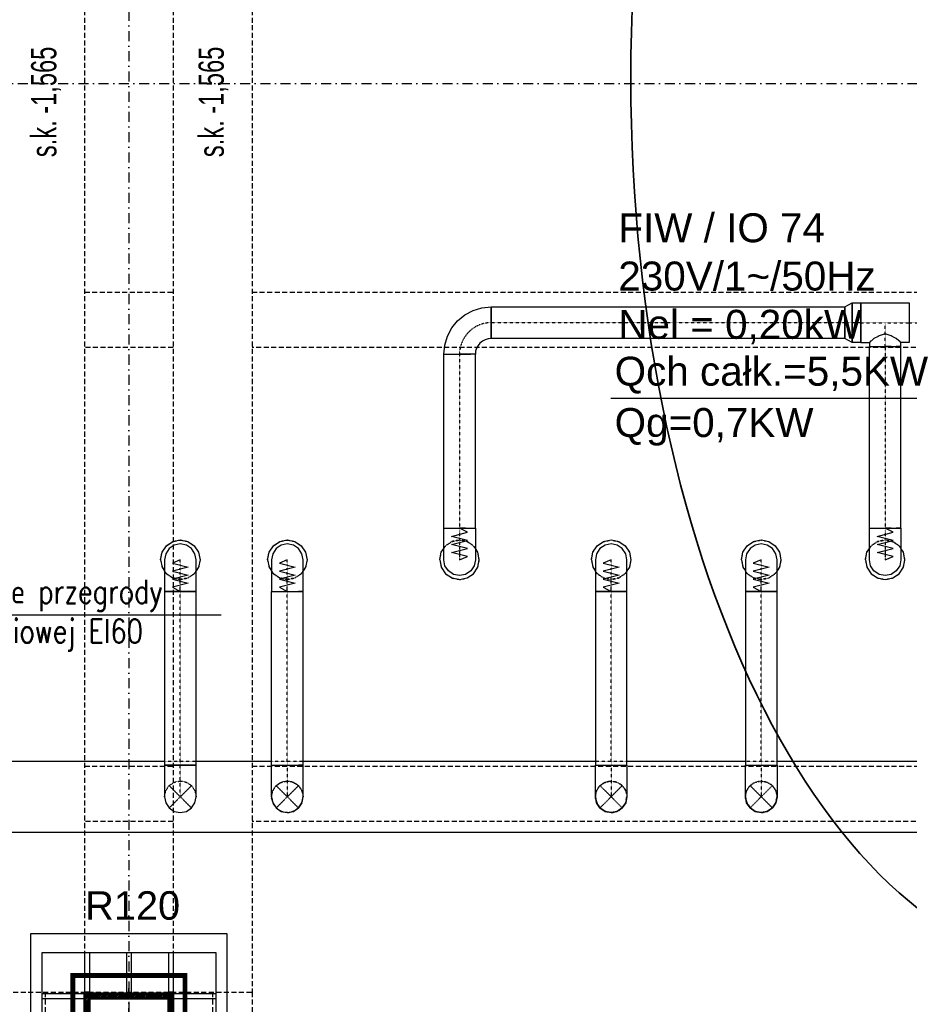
# Model space of a CAD drawing. Header units: centimetres. Extents: x -10729 to 144862, y -4437 to 43656.
# Tile 121 of 148: x 10991 to 11554, y 8617 to 9240. Entities that reach past the tile are written whole.
import ezdxf

# ---------------------------------------------------------------- set-up
doc = ezdxf.new("R2010")
doc.units = ezdxf.units.CM
doc.header["$LTSCALE"] = 0.1
for name, pattern in [('CADVENT_CENTERLINE', [9.9, 7.4, -1, 0.5, -1]), ('CADVENT_HIDDEN', [0.8, 0.25, -0.55]), ('Kondygnacja  -0_5$0$HIDDEN', [9.525, 6.35, -3.175]), ('Kondygnacja  -0_5$0$HIDDEN2', [4.7625, 3.175, -1.5875]), ('Osie rzutów$0$DASHDOT2', [12.7, 6.35, -3.175, 0, -3.175])]:
    doc.linetypes.add(name, pattern=pattern)
doc.layers.get('0').update_dxf_attribs({"color": 8})
doc.layers.add('AU Strefa obsługiwana', color=90, linetype='Continuous', lineweight=35)
for name, color, linetype in [('bgde-nawiewCEN', 7, 'Continuous'), ('bgde-nawiewDETAILS', 1, 'Continuous'), ('bgde-nawiewEXP', 1, 'Continuous'), ('bgde-nawiewHIDDEN', 1, 'Continuous'), ('bgde_opis urządzen', 6, 'Continuous'), ('Kondygnacja  -0_5$0$ARCH_INFO_ODPORNOŚĆ OGNIOWA', 8, 'Continuous'), ('Kondygnacja  -0_5$0$ARCH_INFO_OPISY', 8, 'Continuous'), ('Kondygnacja  -0_5$0$ARCH_KONSTR_POWYŻEJ RZUTU', 8, 'Kondygnacja  -0_5$0$HIDDEN'), ('Kondygnacja  -0_5$0$ARCH_KONSTR_POWYŻEJ RZUTU_IST', 8, 'Kondygnacja  -0_5$0$HIDDEN2'), ('Kondygnacja  -0_5$0$ARCH_OKŁADZINA', 8, 'Continuous'), ('Kondygnacja  -0_5$0$ARCH_SŁUPY', 8, 'Continuous'), ('Osie rzutów$0$ARCH_INFO_OSIE_IST', 8, 'Osie rzutów$0$DASHDOT2'), ('Osie rzutów$0$ARCH_INFO_OSIE_OPISY_IST', 8, 'Continuous')]:
    doc.layers.add(name, color=color, linetype=linetype)
doc.layers.add('Kondygnacja  -0_5$0$ARCH_KONSTRUKCJA_NIEWIDOCZNA', color=8, linetype='Continuous', plot=False)
doc.styles.add('Arial', font='ARIAL.TTF')
doc.styles.add('Kondygnacja  -0_5$0$Arial', font='ARIAL.TTF')
doc.styles.add('Kondygnacja  -0_5$0$BIKTS', font='bikromsw.shx', dxfattribs={"width": 0.8})
doc.styles.add('Kondygnacja  -0_5$0$ROMANS-50-CM', font='romans.shx', dxfattribs={"width": 0.8, "height": 10})
doc.styles.add('Kondygnacja  -0_5$0$Standard', font='txt')
doc.dimstyles.new('Kondygnacja  -0_5$0$ISO-25', dxfattribs={"dimtxt": 2.5, "dimasz": 2.5, "dimexe": 1.25, "dimexo": 0.625, "dimtad": 1, "dimtxsty": 'Kondygnacja  -0_5$0$Standard', "dimcen": 2.5, "dimadec": 0, "dimazin": 0, "dimtfac": 1, "dimtmove": 0, "dimatfit": 3, "dimfxl": 0, "dimarcsym": 0})
pattern_1 = [(45, (-1133.3117, -3177.9858), (-0.6735192, 0.6735192), [])]

# ---------------------------------------------------------------- blocks, each defined once
blk = doc.blocks.new('Osie rzutów')
at = {"layer": 'Osie rzutów$0$ARCH_INFO_OSIE_IST', "ltscale": 10}
for p, q in [((11060, 12510), (11060, 4623.26)), ((4436.04, 9200), (15156.54, 9200)), ((11060, 8570), (11060, 8630))]:
    blk.add_line(p, q, dxfattribs=at)
blk = doc.blocks.new('Kondygnacja  -0_5$0$_Dot')
at = {"color": 0, "linetype": 'ByBlock', "lineweight": -2}
blk.add_line((-0.5, 0), (-1, 0), dxfattribs=at)
at = {"color": 0, "linetype": 'ByBlock', "const_width": 0.5}
blk.add_lwpolyline([(-0.25, 0, 1), (0.25, 0, 1)], format="xyb", close=True, dxfattribs=at)
blk = doc.blocks.new('Kondygnacja  -0_5$0$słup_kwadrat')
at = {"layer": 'Kondygnacja  -0_5$0$ARCH_SŁUPY', "lineweight": 40}
h = blk.add_hatch(dxfattribs=at)
h.set_pattern_fill('ANSI31', color=256, scale=0.3, style=0)
h.set_pattern_definition(pattern_1)
h.paths.add_polyline_path([(36, 34), (39, 34), (39, 84), (36, 84)])
h = blk.add_hatch(dxfattribs=at)
h.set_pattern_fill('ANSI31', color=256, scale=0.3, style=0)
h.set_pattern_definition(pattern_1)
h.paths.add_polyline_path([(89, 80), (89, 83), (39, 83), (39, 80)])
h = blk.add_hatch(dxfattribs=at)
h.set_pattern_fill('ANSI31', color=256, scale=0.3, style=0)
h.set_pattern_definition(pattern_1)
h.paths.add_polyline_path([(89, 34), (92, 34), (92, 84), (89, 84)])
h = blk.add_hatch(dxfattribs=at)
h.set_pattern_fill('ANSI31', color=256, scale=0.3, style=0)
h.set_pattern_definition(pattern_1)
h.paths.add_polyline_path([(89, 57.5), (89, 60.5), (39, 60.5), (39, 57.5)])
h = blk.add_hatch(dxfattribs=at)
h.set_pattern_fill('ANSI31', color=256, scale=0.3, style=0)
h.set_pattern_definition(pattern_1)
h.paths.add_polyline_path([(89, 35), (89, 38), (39, 38), (39, 35)])
at = {"layer": 'Kondygnacja  -0_5$0$ARCH_KONSTRUKCJA_NIEWIDOCZNA'}
blk.add_lwpolyline([(119, 109), (119, 9), (9, 9), (9, 109)], close=True, dxfattribs=at)
for points in [[(36, 109), (36, 84)], [(39, 109), (39, 84)], [(62.5, 109), (62.5, 83)], [(65.5, 109), (65.5, 83)], [(89, 109), (89, 84)], [(92, 109), (92, 84)], [(9, 83), (36, 83)], [(92, 83), (119, 83)], [(9, 80), (36, 80)], [(92, 80), (119, 80)], [(9, 60.5), (36, 60.5)], [(9, 57.5), (36, 57.5)], [(92, 60.5), (119, 60.5)], [(92, 57.5), (119, 57.5)], [(9, 38), (36, 38)], [(92, 38), (119, 38)], [(9, 35), (36, 35)], [(36, 34), (36, 9)], [(39, 34), (39, 9)], [(62.5, 35), (62.5, 9)], [(65.49, 35), (65.49, 9)], [(89, 34), (89, 9)], [(92, 35), (119, 35)], [(92, 34), (92, 9)]]:
    blk.add_lwpolyline(points, dxfattribs=at)
at = {"layer": 'Kondygnacja  -0_5$0$ARCH_OKŁADZINA'}
blk.add_lwpolyline([(2, 121), (126, 121), (126, -3), (2, -3)], close=True, dxfattribs=at)
at = {"layer": 'Kondygnacja  -0_5$0$ARCH_SŁUPY', "lineweight": 40}
for p, q in [((39, 60.5), (89, 60.5)), ((89, 57.5), (39, 57.5))]:
    blk.add_line(p, q, dxfattribs=at)
at = {"layer": 'Kondygnacja  -0_5$0$ARCH_SŁUPY', "lineweight": 50, "const_width": 3}
blk.add_lwpolyline([(28.5, 94.5), (99.5, 94.5), (99.5, 23.5), (28.5, 23.5)], close=True, dxfattribs=at)
at = {"layer": 'Kondygnacja  -0_5$0$ARCH_SŁUPY', "lineweight": 40}
for points in [[(36, 84), (39, 84), (39, 34), (36, 34)], [(89, 84), (92, 84), (92, 34), (89, 34)]]:
    blk.add_lwpolyline(points, close=True, dxfattribs=at)
for points in [[(89, 83), (39, 83)], [(39, 80), (89, 80)], [(89, 38), (39, 38)], [(39, 35), (89, 35)]]:
    blk.add_lwpolyline(points, dxfattribs=at)
blk = doc.blocks.new('Kondygnacja  -0_5$0$konstrukcja istniejąca -0.5')
at = {"layer": 'Kondygnacja  -0_5$0$ARCH_KONSTR_POWYŻEJ RZUTU_IST', "ltscale": 10}
for points in [[(11032, 9775), (11032, 8625)], [(11088, 9775), (11088, 8625)], [(11138, 9775), (11138, 8625)], [(11032, 9067.89), (11088, 9067.89)], [(11138, 9067.89), (12182, 9067.89)], [(11088, 9032.89), (11032, 9032.89)], [(12182, 9032.89), (11138, 9032.89)], [(11138, 8575), (10982, 8575), (10982, 8625), (11138, 8625), (11138, 8575)]]:
    blk.add_lwpolyline(points, dxfattribs=at)
at = {"layer": 'Kondygnacja  -0_5$0$ARCH_KONSTR_POWYŻEJ RZUTU_IST', "ltscale": 10, "elevation": 0}
for points in [[(11032, 8767.89), (11088, 8767.89)], [(11138, 8767.89), (12182, 8767.89)], [(11088, 8732.89), (11032, 8732.89)], [(12182, 8732.89), (11138, 8732.89)], [(11007, 8625), (11007, 8575)], [(11113, 8625), (11113, 8575)]]:
    blk.add_lwpolyline(points, dxfattribs=at)
at = {"layer": 'Kondygnacja  -0_5$0$ARCH_KONSTR_POWYŻEJ RZUTU_IST', "style": 'Kondygnacja  -0_5$0$BIKTS', "width": 0.7}
for p in [(11014.08, 9153.39), (11120.08, 9153.39)]:
    blk.add_text('s.k. -1,565', height=16, rotation=90, dxfattribs=at).set_placement(p)

msp = doc.modelspace()

# ---------------------------------------------------------------- linework, layer by layer
at = {"layer": 'AU Strefa obsługiwana', "extrusion": (0, 0, -1)}
msp.add_ellipse((11666.498, 9203.414), major_axis=(0, 565.597), ratio=0.510585, start_param=-1.5707963, end_param=4.712389, dxfattribs=at)
at = {"layer": 'bgde-nawiewCEN', "linetype": 'CADVENT_CENTERLINE', "ltscale": 0.06}
for p, q in [((11513.158, 9048.64), (11289.335, 9048.64)), ((11523.458, 9048.64), (11513.158, 9048.64)), ((11523.458, 9048.64), (11538.758, 9048.64)), ((11538.758, 9033.64), (11538.758, 9048.64)), ((11538.758, 9048.64), (11554.058, 9048.64)), ((11554.058, 9048.64), (11594.696, 9048.64)), ((11538.758, 9033.64), (11538.758, 8918.603)), ((11269.335, 9028.64), (11269.335, 8918.603)), ((11269.335, 8918.603), (11269.335, 8916.734)), ((11538.758, 8918.603), (11538.758, 8916.734)), ((11269.335, 8916.734), (11269.335, 8911.623)), ((11269.335, 8911.623), (11269.335, 8908.843)), ((11538.758, 8916.734), (11538.758, 8911.623)), ((11538.758, 8911.623), (11538.758, 8908.843)), ((11269.335, 8908.843), (11269.335, 8906.491)), ((11269.335, 8906.491), (11269.335, 8904.529)), ((11269.335, 8904.529), (11269.335, 8902.923)), ((11538.758, 8908.843), (11538.758, 8906.491)), ((11538.758, 8906.491), (11538.758, 8904.529)), ((11538.758, 8904.529), (11538.758, 8902.923)), ((11092.561, 8898.556), (11092.561, 8898.603)), ((11092.561, 8898.443), (11092.561, 8898.556)), ((11092.561, 8898.224), (11092.561, 8898.443)), ((11092.561, 8897.863), (11092.561, 8898.224)), ((11160.301, 8898.556), (11160.301, 8898.603)), ((11160.301, 8898.443), (11160.301, 8898.556)), ((11160.301, 8898.224), (11160.301, 8898.443)), ((11160.301, 8897.863), (11160.301, 8898.224)), ((11269.335, 8902.923), (11269.335, 8901.637)), ((11269.335, 8901.637), (11269.335, 8900.636)), ((11269.335, 8900.636), (11269.335, 8899.883)), ((11269.335, 8899.883), (11269.335, 8899.344)), ((11269.335, 8899.344), (11269.335, 8898.983)), ((11269.335, 8898.983), (11269.335, 8898.763)), ((11269.335, 8898.763), (11269.335, 8898.651)), ((11269.335, 8898.651), (11269.335, 8898.603)), ((11365.301, 8898.556), (11365.301, 8898.603)), ((11365.301, 8898.443), (11365.301, 8898.556)), ((11365.301, 8898.224), (11365.301, 8898.443)), ((11365.301, 8897.863), (11365.301, 8898.224)), ((11460.301, 8898.556), (11460.301, 8898.603)), ((11460.301, 8898.443), (11460.301, 8898.556)), ((11460.301, 8898.224), (11460.301, 8898.443)), ((11460.301, 8897.863), (11460.301, 8898.224)), ((11538.758, 8902.923), (11538.758, 8901.637)), ((11538.758, 8901.637), (11538.758, 8900.636)), ((11538.758, 8900.636), (11538.758, 8899.883)), ((11538.758, 8899.883), (11538.758, 8899.344)), ((11538.758, 8899.344), (11538.758, 8898.983)), ((11538.758, 8898.983), (11538.758, 8898.763)), ((11538.758, 8898.763), (11538.758, 8898.651)), ((11538.758, 8898.651), (11538.758, 8898.603)), ((11092.561, 8897.323), (11092.561, 8897.863)), ((11092.561, 8896.571), (11092.561, 8897.323)), ((11092.561, 8895.569), (11092.561, 8896.571)), ((11092.561, 8894.283), (11092.561, 8895.569)), ((11092.561, 8892.677), (11092.561, 8894.283)), ((11092.561, 8890.716), (11092.561, 8892.677)), ((11160.301, 8897.323), (11160.301, 8897.863)), ((11160.301, 8896.571), (11160.301, 8897.323)), ((11160.301, 8895.569), (11160.301, 8896.571)), ((11160.301, 8894.283), (11160.301, 8895.569)), ((11160.301, 8892.677), (11160.301, 8894.283)), ((11160.301, 8890.716), (11160.301, 8892.677)), ((11365.301, 8897.323), (11365.301, 8897.863)), ((11365.301, 8896.571), (11365.301, 8897.323)), ((11365.301, 8895.569), (11365.301, 8896.571)), ((11365.301, 8894.283), (11365.301, 8895.569)), ((11365.301, 8892.677), (11365.301, 8894.283)), ((11365.301, 8890.716), (11365.301, 8892.677)), ((11460.301, 8897.323), (11460.301, 8897.863)), ((11460.301, 8896.571), (11460.301, 8897.323)), ((11460.301, 8895.569), (11460.301, 8896.571)), ((11460.301, 8894.283), (11460.301, 8895.569)), ((11460.301, 8892.677), (11460.301, 8894.283)), ((11460.301, 8890.716), (11460.301, 8892.677)), ((11092.561, 8888.363), (11092.561, 8890.716)), ((11092.561, 8885.584), (11092.561, 8888.363)), ((11160.301, 8888.363), (11160.301, 8890.716)), ((11160.301, 8885.584), (11160.301, 8888.363)), ((11365.301, 8888.363), (11365.301, 8890.716)), ((11365.301, 8885.584), (11365.301, 8888.363)), ((11460.301, 8888.363), (11460.301, 8890.716)), ((11460.301, 8885.584), (11460.301, 8888.363)), ((11092.561, 8880.473), (11092.561, 8885.584)), ((11092.561, 8878.603), (11092.561, 8880.473)), ((11160.301, 8880.473), (11160.301, 8885.584)), ((11160.301, 8878.603), (11160.301, 8880.473)), ((11365.301, 8880.473), (11365.301, 8885.584)), ((11365.301, 8878.603), (11365.301, 8880.473)), ((11460.301, 8880.473), (11460.301, 8885.584)), ((11460.301, 8878.603), (11460.301, 8880.473)), ((11092.561, 8768.606), (11092.561, 8878.603)), ((11160.301, 8768.612), (11160.301, 8878.603)), ((11365.301, 8768.612), (11365.301, 8878.603)), ((11460.301, 8768.612), (11460.301, 8878.603)), ((11092.561, 8748.606), (11092.561, 8768.606)), ((11160.301, 8768.606), (11160.301, 8748.606)), ((11365.301, 8768.606), (11365.301, 8748.606)), ((11460.301, 8768.606), (11460.301, 8748.606))]:
    msp.add_line(p, q, dxfattribs=at)
msp.add_arc((11289.335, 9028.64), 20, 90, 180, dxfattribs=at)
at = {"layer": 'bgde-nawiewDETAILS', "linetype": 'CADVENT_HIDDEN'}
for p, q in [((11085.49, 8741.535), (11099.632, 8755.677)), ((11085.49, 8755.677), (11099.632, 8741.535)), ((11153.23, 8741.535), (11167.372, 8755.677)), ((11153.23, 8755.677), (11167.372, 8741.535)), ((11358.23, 8741.535), (11372.372, 8755.677)), ((11358.23, 8755.677), (11372.372, 8741.535)), ((11453.23, 8741.535), (11467.372, 8755.677)), ((11453.23, 8755.677), (11467.372, 8741.535))]:
    msp.add_line(p, q, dxfattribs=at)
at = {"layer": 'bgde-nawiewEXP', "linetype": 'Continuous'}
for points in [[(11513.158, 9038.64), (11513.158, 9058.64), (11517.974, 9061.14), (11517.974, 9036.14)], [(11517.974, 9036.14), (11517.974, 9061.14), (11523.458, 9061.14), (11523.458, 9036.14)], [(11289.335, 9038.64), (11289.335, 9058.64), (11513.158, 9058.64), (11513.158, 9038.64)], [(11259.335, 8901.637), (11259.335, 8918.603), (11279.335, 8918.603), (11279.335, 8898.603), (11278.574, 8894.776), (11276.406, 8891.532), (11273.162, 8889.364), (11269.335, 8888.603), (11265.508, 8889.364), (11262.264, 8891.532), (11260.096, 8894.776), (11259.335, 8898.603), (11259.335, 8900.636)], [(11528.758, 8911.623), (11528.758, 8918.603), (11548.758, 8918.603), (11548.758, 8898.603), (11547.997, 8894.776), (11545.829, 8891.532), (11542.585, 8889.364), (11538.758, 8888.603), (11534.931, 8889.364), (11531.687, 8891.532), (11529.519, 8894.776), (11528.758, 8898.603), (11528.758, 8908.843)], [(11082.561, 8895.569), (11082.561, 8878.603), (11102.561, 8878.603), (11102.561, 8898.603), (11101.8, 8902.43), (11099.632, 8905.674), (11096.388, 8907.842), (11092.561, 8908.603), (11088.734, 8907.842), (11085.49, 8905.674), (11083.322, 8902.43), (11082.561, 8898.603), (11082.561, 8896.571)], [(11150.301, 8878.603), (11170.301, 8878.603), (11170.301, 8898.603), (11169.54, 8902.43), (11167.372, 8905.674), (11164.128, 8907.842), (11160.301, 8908.603), (11156.474, 8907.842), (11153.23, 8905.674), (11151.062, 8902.43), (11150.301, 8898.603), (11150.301, 8880.473)], [(11355.301, 8878.603), (11375.301, 8878.603), (11375.301, 8898.603), (11374.54, 8902.43), (11372.372, 8905.674), (11369.128, 8907.842), (11365.301, 8908.603), (11361.474, 8907.842), (11358.23, 8905.674), (11356.062, 8902.43), (11355.301, 8898.603), (11355.301, 8880.473)], [(11450.301, 8878.603), (11470.301, 8878.603), (11470.301, 8898.603), (11469.54, 8902.43), (11467.372, 8905.674), (11464.128, 8907.842), (11460.301, 8908.603), (11456.474, 8907.842), (11453.23, 8905.674), (11451.062, 8902.43), (11450.301, 8898.603), (11450.301, 8880.473)], [(11082.561, 8768.606), (11102.561, 8768.606), (11102.561, 8878.603), (11082.561, 8878.603)], [(11355.301, 8768.612), (11375.301, 8768.612), (11375.301, 8878.603), (11355.301, 8878.603)], [(11450.301, 8768.612), (11470.301, 8768.612), (11470.301, 8878.603), (11450.301, 8878.603)], [(11082.561, 8748.606), (11083.322, 8744.779), (11085.49, 8741.535), (11088.734, 8739.367), (11092.561, 8738.606), (11096.388, 8739.367), (11099.632, 8741.535), (11101.8, 8744.779), (11102.561, 8748.606), (11102.561, 8768.606), (11082.561, 8768.606), (11082.561, 8748.99)], [(11355.301, 8748.606), (11355.301, 8768.606), (11375.301, 8768.606), (11375.301, 8748.606), (11374.54, 8744.779), (11372.372, 8741.535), (11369.128, 8739.367), (11365.301, 8738.606), (11361.474, 8739.367), (11358.23, 8741.535), (11356.062, 8744.779)], [(11450.301, 8748.606), (11450.301, 8768.606), (11470.301, 8768.606), (11470.301, 8748.606), (11469.54, 8744.779), (11467.372, 8741.535), (11464.128, 8739.367), (11460.301, 8738.606), (11456.474, 8739.367), (11453.23, 8741.535), (11451.062, 8744.779)]]:
    msp.add_lwpolyline(points, close=True, dxfattribs=at)
for points in [[(11523.458, 9036.14), (11523.458, 9061.14), (11554.058, 9061.14), (11554.058, 9036.14), (11548.758, 9036.14)], [(11259.335, 9028.64), (11259.912, 9034.493), (11261.619, 9040.121), (11264.391, 9045.308), (11268.122, 9049.854), (11272.668, 9053.585), (11277.855, 9056.357), (11283.483, 9058.064), (11289.335, 9058.64), (11289.335, 9038.64), (11287.384, 9038.448), (11285.508, 9037.879), (11283.78, 9036.955), (11282.264, 9035.712), (11281.021, 9034.196), (11280.096, 9032.467), (11279.527, 9030.591), (11279.335, 9028.64), (11273.162, 9028.64)], [(11523.458, 9036.14), (11528.758, 9036.14), (11528.758, 9033.64), (11548.758, 9033.64), (11548.758, 9036.14), (11547.997, 9036.902), (11547.358, 9037.092), (11545.829, 9038.62), (11543.184, 9039.802), (11542.585, 9040.4), (11538.758, 9041.539), (11534.931, 9040.4), (11534.333, 9039.802), (11531.687, 9038.62), (11530.159, 9037.092), (11529.519, 9036.902), (11528.758, 9036.14)], [(11528.758, 8918.603), (11528.758, 9033.64), (11542.585, 9033.64)], [(11542.585, 9033.64), (11538.758, 9033.64)], [(11542.585, 9033.64), (11547.997, 9033.64)], [(11547.997, 9033.64), (11545.829, 9033.64)], [(11547.997, 8918.603), (11548.758, 8918.603), (11548.758, 9033.64), (11547.997, 9033.64)], [(11547.997, 9033.64), (11548.758, 9033.64)], [(11259.335, 8918.603), (11259.335, 9028.64), (11273.162, 9028.64)], [(11259.335, 9028.64), (11273.162, 9028.64)], [(11273.162, 8918.603), (11279.335, 8918.603), (11279.335, 9028.64), (11269.335, 9028.64)], [(11273.162, 9028.64), (11269.335, 9028.64)], [(11273.162, 9028.64), (11276.406, 9028.64)], [(11259.335, 8918.603), (11273.162, 8918.603)], [(11273.162, 8918.603), (11269.335, 8918.603)], [(11528.758, 8918.603), (11542.585, 8918.603)], [(11542.585, 8918.603), (11538.758, 8918.603)], [(11542.585, 8918.603), (11547.997, 8918.603)], [(11547.997, 8918.603), (11545.829, 8918.603)], [(11080.061, 8898.603), (11081.012, 8903.387), (11083.722, 8907.442), (11087.777, 8910.152), (11092.561, 8911.103), (11097.344, 8910.152), (11101.4, 8907.442), (11104.109, 8903.387), (11105.061, 8898.603), (11104.109, 8893.82), (11102.561, 8891.502)], [(11147.801, 8898.603), (11148.752, 8903.387), (11151.462, 8907.442), (11155.517, 8910.152), (11160.301, 8911.103), (11165.084, 8910.152), (11169.14, 8907.442), (11171.849, 8903.387), (11172.801, 8898.603), (11171.849, 8893.82), (11170.301, 8891.502)], [(11352.801, 8898.603), (11353.752, 8903.387), (11356.462, 8907.442), (11360.517, 8910.152), (11365.301, 8911.103), (11370.084, 8910.152), (11374.14, 8907.442), (11376.849, 8903.387), (11377.801, 8898.603), (11376.849, 8893.82), (11375.301, 8891.502)], [(11447.801, 8898.603), (11448.752, 8903.387), (11451.462, 8907.442), (11455.517, 8910.152), (11460.301, 8911.103), (11465.084, 8910.152), (11469.14, 8907.442), (11471.849, 8903.387), (11472.801, 8898.603), (11471.849, 8893.82), (11470.301, 8891.502)], [(11256.835, 8898.603), (11257.787, 8893.82), (11260.496, 8889.764), (11264.552, 8887.055), (11269.335, 8886.103), (11274.119, 8887.055), (11278.174, 8889.764), (11280.884, 8893.82), (11281.835, 8898.603), (11280.884, 8903.387), (11279.335, 8905.704)], [(11256.835, 8898.603), (11257.787, 8903.387), (11259.335, 8905.704)], [(11526.258, 8898.603), (11527.21, 8893.82), (11529.919, 8889.764), (11533.975, 8887.055), (11538.758, 8886.103), (11543.542, 8887.055), (11547.597, 8889.764), (11550.307, 8893.82), (11551.258, 8898.603), (11550.307, 8903.387), (11548.758, 8905.704)], [(11526.258, 8898.603), (11527.21, 8903.387), (11528.758, 8905.704)], [(11080.061, 8898.603), (11081.012, 8893.82), (11082.561, 8891.502)], [(11147.801, 8898.603), (11148.752, 8893.82), (11150.301, 8891.502)], [(11352.801, 8898.603), (11353.752, 8893.82), (11355.301, 8891.502)], [(11447.801, 8898.603), (11448.752, 8893.82), (11450.301, 8891.502)], [(11150.301, 8768.612), (11150.301, 8878.603), (11169.54, 8878.603)], [(11169.54, 8878.603), (11167.372, 8878.603)], [(11169.54, 8768.612), (11170.301, 8768.612), (11170.301, 8878.603), (11169.54, 8878.603)], [(11169.54, 8878.603), (11170.301, 8878.603)], [(10980.301, 8771.106), (11082.561, 8771.106)], [(11102.561, 8771.106), (11150.301, 8771.106)], [(11150.301, 8768.612), (11169.54, 8768.612)], [(11150.301, 8748.606), (11150.301, 8768.606), (11169.54, 8768.606)], [(11169.54, 8768.612), (11167.372, 8768.612)], [(11169.54, 8768.606), (11167.372, 8768.606)], [(11169.54, 8744.779), (11170.301, 8748.606), (11170.301, 8768.606), (11169.54, 8768.606)], [(11169.54, 8768.606), (11170.301, 8768.606)], [(11170.301, 8771.106), (11355.301, 8771.106)], [(11375.301, 8771.106), (11450.301, 8771.106)], [(11470.301, 8771.106), (11655.301, 8771.106)], [(11082.561, 8748.606), (11083.322, 8744.779), (11085.49, 8741.535), (11088.734, 8739.367), (11092.561, 8738.606), (11096.388, 8739.367), (11099.632, 8741.535), (11101.8, 8744.779), (11102.561, 8748.606)], [(11150.301, 8748.606), (11151.062, 8744.779), (11153.23, 8741.535), (11156.474, 8739.367), (11160.301, 8738.606), (11164.128, 8739.367), (11167.372, 8741.535), (11169.54, 8744.779)], [(11150.301, 8748.606), (11151.062, 8744.779), (11151.502, 8744.121)], [(11169.848, 8746.328), (11170.301, 8748.606)], [(11355.301, 8748.606), (11356.062, 8744.779), (11356.539, 8744.065)], [(11374.867, 8746.422), (11375.301, 8748.606)], [(11450.301, 8748.606), (11451.062, 8744.779), (11451.524, 8744.087)], [(11469.859, 8746.385), (11470.301, 8748.606)], [(11150.361, 8747.507), (11150.43, 8748.295)], [(11150.361, 8747.507), (11151.539, 8743.787), (11153.033, 8742.009)], [(11151.939, 8743.466), (11153.23, 8741.535), (11156.474, 8739.367), (11157.25, 8739.213)], [(11165.441, 8740.244), (11167.372, 8741.535), (11169.54, 8744.779)], [(11169.54, 8744.779), (11167.372, 8741.535)], [(11169.54, 8744.779), (11167.372, 8741.535)], [(11167.501, 8741.845), (11168.106, 8742.354), (11169.904, 8745.817), (11170.104, 8748.131)], [(11169.54, 8744.779), (11169.694, 8745.555)], [(11355.372, 8747.418), (11355.438, 8748.275)], [(11355.372, 8747.418), (11356.582, 8743.709), (11358.03, 8742.018)], [(11356.993, 8743.386), (11358.23, 8741.535), (11361.474, 8739.367), (11362.317, 8739.199)], [(11372.372, 8741.535), (11374.54, 8744.779), (11374.707, 8745.621)], [(11372.509, 8741.866), (11373.162, 8742.424), (11374.929, 8745.903), (11375.101, 8748.122)], [(11450.368, 8747.454), (11450.435, 8748.283)], [(11450.368, 8747.454), (11451.565, 8743.74), (11453.031, 8742.015)], [(11451.972, 8743.417), (11453.23, 8741.535), (11456.474, 8739.367), (11457.29, 8739.205)], [(11465.489, 8740.277), (11467.372, 8741.535), (11469.54, 8744.779), (11469.702, 8745.595)], [(11467.506, 8741.858), (11468.14, 8742.396), (11469.919, 8745.869), (11470.102, 8748.125)], [(11153.541, 8741.406), (11154.05, 8740.801), (11157.512, 8739.002), (11159.826, 8738.802)], [(11158.023, 8739.059), (11160.301, 8738.606), (11164.128, 8739.367), (11164.785, 8739.806)], [(11160.612, 8738.734), (11161.4, 8738.666), (11165.12, 8739.843), (11166.897, 8741.338)], [(11358.561, 8741.398), (11359.12, 8740.745), (11362.598, 8738.978), (11364.818, 8738.806)], [(11363.118, 8739.04), (11365.301, 8738.606), (11369.128, 8739.367), (11369.842, 8739.844)], [(11365.632, 8738.743), (11366.488, 8738.676), (11370.198, 8739.887), (11371.889, 8741.334)], [(11370.521, 8740.298), (11372.372, 8741.535)], [(11372.372, 8741.535), (11370.521, 8740.298)], [(11453.553, 8741.401), (11454.092, 8740.767), (11457.564, 8738.988), (11459.821, 8738.805)], [(11458.08, 8739.047), (11460.301, 8738.606), (11464.128, 8739.367), (11464.819, 8739.829)], [(11460.624, 8738.739), (11461.453, 8738.672), (11465.167, 8739.869), (11466.892, 8741.336)], [(10834.801, 8726.106), (11994.311, 8726.106)]]:
    msp.add_lwpolyline(points, dxfattribs=at)
at = {"layer": 'bgde-nawiewEXP'}
for points in [[(11269.335, 8898.603), (11274.335, 8900.733), (11264.335, 8903.269), (11274.335, 8905.791), (11264.335, 8908.32), (11274.335, 8910.873), (11264.335, 8913.409), (11274.335, 8915.955), (11269.335, 8918.603)], [(11538.758, 8898.603), (11543.758, 8900.733), (11533.758, 8903.269), (11543.758, 8905.791), (11533.758, 8908.32), (11543.758, 8910.873), (11533.758, 8913.409), (11543.758, 8915.955), (11538.758, 8918.603)], [(11092.561, 8898.603), (11087.561, 8896.473), (11097.561, 8893.937), (11087.561, 8891.415), (11097.561, 8888.887), (11087.561, 8886.333), (11097.561, 8883.797), (11087.561, 8881.252), (11092.561, 8878.603)], [(11160.301, 8898.603), (11155.301, 8896.473), (11165.301, 8893.937), (11155.301, 8891.415), (11165.301, 8888.887), (11155.301, 8886.333), (11165.301, 8883.797), (11155.301, 8881.252), (11160.301, 8878.603)], [(11365.301, 8898.603), (11360.301, 8896.473), (11370.301, 8893.937), (11360.301, 8891.415), (11370.301, 8888.887), (11360.301, 8886.333), (11370.301, 8883.797), (11360.301, 8881.252), (11365.301, 8878.603)], [(11460.301, 8898.603), (11455.301, 8896.473), (11465.301, 8893.937), (11455.301, 8891.415), (11465.301, 8888.887), (11455.301, 8886.333), (11465.301, 8883.797), (11455.301, 8881.252), (11460.301, 8878.603)]]:
    msp.add_lwpolyline(points, dxfattribs=at)
at = {"layer": 'bgde-nawiewHIDDEN', "linetype": 'CADVENT_HIDDEN'}
for points in [[(11080.061, 8898.603), (11081.012, 8903.387), (11083.722, 8907.442), (11087.777, 8910.152), (11092.561, 8911.103), (11097.344, 8910.152), (11101.4, 8907.442), (11104.109, 8903.387), (11105.061, 8898.603), (11104.109, 8893.82), (11101.4, 8889.764), (11097.344, 8887.055), (11092.561, 8886.103), (11087.777, 8887.055), (11083.722, 8889.764), (11087.777, 8887.055), (11092.561, 8886.103), (11097.344, 8887.055), (11101.4, 8889.764), (11102.561, 8891.502)], [(11147.801, 8898.603), (11148.752, 8903.387), (11151.462, 8907.442), (11155.517, 8910.152), (11160.301, 8911.103), (11165.084, 8910.152), (11169.14, 8907.442), (11171.849, 8903.387), (11172.801, 8898.603), (11171.849, 8893.82), (11169.14, 8889.764), (11165.084, 8887.055), (11160.301, 8886.103), (11155.517, 8887.055), (11151.462, 8889.764), (11155.517, 8887.055), (11160.301, 8886.103), (11165.084, 8887.055), (11169.14, 8889.764), (11170.301, 8891.502)], [(11256.835, 8898.603), (11257.787, 8893.82), (11260.496, 8889.764), (11264.552, 8887.055), (11269.335, 8886.103), (11274.119, 8887.055), (11278.174, 8889.764), (11280.884, 8893.82), (11281.835, 8898.603), (11280.884, 8903.387), (11278.174, 8907.442), (11274.119, 8910.152), (11269.335, 8911.103), (11264.552, 8910.152), (11260.496, 8907.442), (11259.335, 8905.704)], [(11256.835, 8898.603), (11257.787, 8903.387), (11260.496, 8907.442), (11264.552, 8910.152), (11269.335, 8911.103), (11274.119, 8910.152), (11278.174, 8907.442), (11279.335, 8905.704)], [(11352.801, 8898.603), (11353.752, 8903.387), (11356.462, 8907.442), (11360.517, 8910.152), (11365.301, 8911.103), (11370.084, 8910.152), (11374.14, 8907.442), (11376.849, 8903.387), (11377.801, 8898.603), (11376.849, 8893.82), (11374.14, 8889.764), (11370.084, 8887.055), (11365.301, 8886.103), (11360.517, 8887.055), (11356.462, 8889.764), (11360.517, 8887.055), (11365.301, 8886.103), (11370.084, 8887.055), (11374.14, 8889.764), (11375.301, 8891.502)], [(11447.801, 8898.603), (11448.752, 8903.387), (11451.462, 8907.442), (11455.517, 8910.152), (11460.301, 8911.103), (11465.084, 8910.152), (11469.14, 8907.442), (11471.849, 8903.387), (11472.801, 8898.603), (11471.849, 8893.82), (11469.14, 8889.764), (11465.084, 8887.055), (11460.301, 8886.103), (11455.517, 8887.055), (11451.462, 8889.764), (11455.517, 8887.055), (11460.301, 8886.103), (11465.084, 8887.055), (11469.14, 8889.764), (11470.301, 8891.502)], [(11526.258, 8898.603), (11527.21, 8893.82), (11529.919, 8889.764), (11533.975, 8887.055), (11538.758, 8886.103), (11543.542, 8887.055), (11547.597, 8889.764), (11550.307, 8893.82), (11551.258, 8898.603), (11550.307, 8903.387), (11547.597, 8907.442), (11543.542, 8910.152), (11538.758, 8911.103), (11533.975, 8910.152), (11529.919, 8907.442), (11528.758, 8905.704)], [(11526.258, 8898.603), (11527.21, 8903.387), (11529.919, 8907.442), (11533.975, 8910.152), (11538.758, 8911.103), (11543.542, 8910.152), (11547.597, 8907.442), (11548.758, 8905.704)], [(11080.061, 8898.603), (11081.012, 8893.82), (11083.722, 8889.764), (11082.561, 8891.502)], [(11147.801, 8898.603), (11148.752, 8893.82), (11151.462, 8889.764), (11150.301, 8891.502)], [(11352.801, 8898.603), (11353.752, 8893.82), (11356.462, 8889.764), (11355.301, 8891.502)], [(11447.801, 8898.603), (11448.752, 8893.82), (11451.462, 8889.764), (11450.301, 8891.502)], [(11082.561, 8771.106), (11102.561, 8771.106)], [(11150.301, 8771.106), (11170.301, 8771.106)], [(11355.301, 8771.106), (11375.301, 8771.106)], [(11450.301, 8771.106), (11470.301, 8771.106)], [(11082.561, 8748.606), (11083.322, 8752.433), (11085.49, 8755.677), (11088.734, 8757.844), (11092.561, 8758.606), (11096.388, 8757.844), (11099.632, 8755.677), (11101.8, 8752.433), (11102.561, 8748.606)], [(11150.301, 8748.606), (11151.062, 8752.433), (11153.23, 8755.677), (11156.474, 8757.844), (11160.301, 8758.606), (11164.128, 8757.844), (11167.372, 8755.677), (11169.54, 8752.433), (11170.301, 8748.606)], [(11150.43, 8748.295), (11150.698, 8751.394), (11152.496, 8754.857), (11155.482, 8757.368), (11159.202, 8758.545), (11163.09, 8758.209), (11166.552, 8756.411), (11169.063, 8753.424), (11170.24, 8749.704), (11170.104, 8748.131)], [(11355.301, 8748.606), (11356.062, 8752.433), (11358.23, 8755.677), (11361.474, 8757.844), (11365.301, 8758.606), (11369.128, 8757.844), (11372.372, 8755.677), (11374.54, 8752.433), (11375.301, 8748.606)], [(11355.438, 8748.275), (11355.673, 8751.308), (11357.44, 8754.787), (11360.404, 8757.325), (11364.114, 8758.535), (11368.004, 8758.234), (11371.482, 8756.466), (11374.02, 8753.502), (11375.23, 8749.793), (11375.101, 8748.122)], [(11450.301, 8748.606), (11451.062, 8752.433), (11453.23, 8755.677), (11456.474, 8757.844), (11460.301, 8758.606), (11464.128, 8757.844), (11467.372, 8755.677), (11469.54, 8752.433), (11470.301, 8748.606)], [(11450.435, 8748.283), (11450.683, 8751.343), (11452.462, 8754.815), (11455.435, 8757.342), (11459.149, 8758.539), (11463.038, 8758.224), (11466.51, 8756.444), (11469.037, 8753.471), (11470.234, 8749.758), (11470.102, 8748.125)], [(11151.502, 8744.121), (11151.939, 8743.466)], [(11169.694, 8745.555), (11169.848, 8746.328)], [(11356.539, 8744.065), (11356.993, 8743.386)], [(11374.707, 8745.621), (11374.867, 8746.422)], [(11451.524, 8744.087), (11451.972, 8743.417)], [(11469.702, 8745.595), (11469.859, 8746.385)], [(11153.033, 8742.009), (11153.541, 8741.406)], [(11157.25, 8739.213), (11158.023, 8739.059)], [(11159.826, 8738.802), (11160.612, 8738.734)], [(11164.785, 8739.806), (11165.441, 8740.244)], [(11166.897, 8741.338), (11167.501, 8741.845)], [(11358.03, 8742.018), (11358.561, 8741.398)], [(11362.317, 8739.199), (11363.118, 8739.04)], [(11364.818, 8738.806), (11365.632, 8738.743)], [(11369.842, 8739.844), (11370.521, 8740.298)], [(11371.889, 8741.334), (11372.509, 8741.866)], [(11453.031, 8742.015), (11453.553, 8741.401)], [(11457.29, 8739.205), (11458.08, 8739.047)], [(11459.821, 8738.805), (11460.624, 8738.739)], [(11464.819, 8739.829), (11465.489, 8740.277)], [(11466.892, 8741.336), (11467.506, 8741.858)]]:
    msp.add_lwpolyline(points, dxfattribs=at)
at = {"layer": 'bgde_opis urządzen'}
msp.add_line((11365.114, 9000.808), (11565.002, 9000.808), dxfattribs=at)

# ---------------------------------------------------------------- block references
at = {"layer": 'Kondygnacja  -0_5$0$ARCH_KONSTR_POWYŻEJ RZUTU'}
msp.add_blockref('Kondygnacja  -0_5$0$konstrukcja istniejąca -0.5', (0, 0), dxfattribs=at)
at = {"layer": 'Kondygnacja  -0_5$0$ARCH_SŁUPY'}
msp.add_blockref('Kondygnacja  -0_5$0$słup_kwadrat', (10996, 8541), dxfattribs=at)
at = {"layer": 'Osie rzutów$0$ARCH_INFO_OSIE_OPISY_IST'}
msp.add_blockref('Osie rzutów', (0, 0), dxfattribs=at)

# ---------------------------------------------------------------- texts
at = {"layer": 'bgde_opis urządzen', "char_height": 18.326, "width": 421.7149, "attachment_point": 1, "style": 'Arial'}
for s, insert in [('FIW / IO 74\\P230V/1~/50Hz\\PNel = 0,20kW', (11369.829, 9117.856, 2308.732)), ('Qch całk.=5,5KW', (11367.502, 9027.09, 1120.623)), ('Qg=0,7KW', (11367.502, 8994.611, 1120.623))]:
    msp.add_mtext(s, dxfattribs=dict(at, insert=insert))
at = {"layer": 'Kondygnacja  -0_5$0$ARCH_INFO_ODPORNOŚĆ OGNIOWA', "insert": (11062.378, 8694.687), "char_height": 18, "width": 53.33252, "attachment_point": 5, "style": 'Kondygnacja  -0_5$0$Arial'}
msp.add_mtext('\\PR120', dxfattribs=at)
at = {"layer": 'Kondygnacja  -0_5$0$ARCH_INFO_OPISY', "insert": (10843.628, 8885.979), "char_height": 15, "width": 300.52327, "attachment_point": 1, "style": 'Kondygnacja  -0_5$0$ROMANS-50-CM'}
msp.add_mtext('Nad roletami stałe przegrody\\Po odporności ogniowej EI60', dxfattribs=at)

# ---------------------------------------------------------------- leaders
at = {"layer": 'Kondygnacja  -0_5$0$ARCH_INFO_OPISY'}
msp.add_leader([(10678.752, 8769.662), (10835.306, 8863.669), (11118.373, 8863.669)], dimstyle='Kondygnacja  -0_5$0$ISO-25', override={"dimscale": 5, "dimasz": 2, "dimtad": 0, "dimldrblk": 'Kondygnacja  -0_5$0$_Dot'}, dxfattribs=at)

doc.saveas('drawing.dxf')
